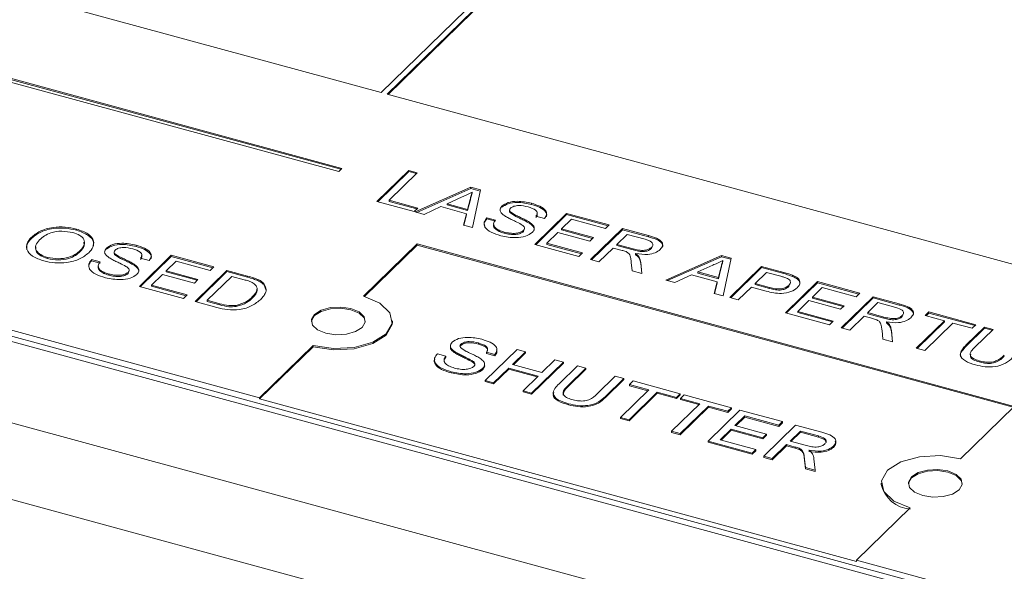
# Paper-space layout 'Sheet1' of a CAD drawing. Header units: millimetres. Extents: x 0 to 864, y 0 to 559.
# Tile 34 of 79: x 582 to 610, y 478 to 494. Entities that reach past the tile are written whole.
import ezdxf

# ---------------------------------------------------------------- set-up
doc = ezdxf.new("R2010")
doc.units = ezdxf.units.MM

psp = doc.layouts.new('Sheet1')

# ---------------------------------------------------------------- linework, layer by layer
at = {"color": 7, "linetype": 'Continuous', "lineweight": 15}
for p, q in [((591.947, 491.721), (623.953, 522.96)), ((592.116, 491.675), (624.122, 522.914)), ((592.142, 491.668), (624.122, 522.881)), ((580.747, 494.765), (591.947, 491.721)), ((590.834, 489.583), (580.388, 492.422)), ((590.808, 489.557), (580.388, 492.389)), ((580.467, 492.289), (590.745, 489.496)), ((592.116, 491.675), (628.42, 481.808)), ((590.745, 489.496), (590.834, 489.583)), ((591.824, 488.648), (592.723, 489.526)), ((591.85, 488.641), (592.723, 489.493)), ((592.963, 489.461), (592.168, 488.684)), ((592.723, 489.526), (592.963, 489.461)), ((592.723, 489.493), (592.723, 489.526)), ((592.723, 489.493), (592.937, 489.435)), ((592.901, 488.356), (594.476, 489.049)), ((592.947, 488.343), (594.476, 489.017)), ((594.476, 489.049), (594.747, 488.976)), ((594.476, 489.017), (594.476, 489.049)), ((594.476, 489.017), (594.741, 488.945)), ((594.508, 488.878), (594.508, 488.911)), ((594.747, 488.976), (594.525, 487.914)), ((592.872, 488.363), (591.824, 488.648)), ((592.168, 488.684), (592.976, 488.465)), ((592.168, 488.652), (592.168, 488.684)), ((592.168, 488.652), (592.95, 488.439)), ((594.226, 488.781), (593.803, 488.585)), ((593.803, 488.585), (594.384, 488.427)), ((593.803, 488.552), (593.803, 488.585)), ((593.803, 488.552), (594.384, 488.394)), ((594.384, 488.427), (594.455, 488.703)), ((594.384, 488.394), (594.455, 488.67)), ((594.455, 488.67), (594.455, 488.703)), ((596.187, 488.566), (596.187, 488.599)), ((592.976, 488.465), (592.872, 488.363)), ((593.156, 488.286), (592.901, 488.356)), ((593.626, 488.504), (593.156, 488.286)), ((594.353, 488.306), (593.626, 488.504)), ((594.27, 487.984), (594.353, 488.306)), ((594.278, 487.981), (594.353, 488.274)), ((594.353, 488.274), (594.353, 488.306)), ((594.384, 488.394), (594.384, 488.427)), ((595.349, 488.487), (595.349, 488.519)), ((595.568, 488.407), (595.568, 488.366)), ((595.57, 488.371), (595.579, 488.335)), ((595.579, 488.335), (595.579, 488.368)), ((596.279, 487.437), (597.178, 488.315)), ((596.305, 487.43), (597.178, 488.282)), ((597.178, 488.315), (598.38, 487.988)), ((597.178, 488.282), (597.178, 488.315)), ((597.178, 488.282), (598.353, 487.963)), ((594.525, 487.914), (594.27, 487.984)), ((594.931, 488.192), (595.171, 488.127)), ((594.931, 488.16), (594.931, 488.192)), ((594.931, 488.16), (595.171, 488.094)), ((596.129, 488.035), (596.129, 488.068)), ((596.553, 488.168), (596.313, 488.234)), ((597.315, 488.148), (597.038, 487.878)), ((598.276, 487.887), (597.315, 488.148)), ((598.38, 487.988), (598.276, 487.887)), ((583.345, 487.841), (583.345, 487.873)), ((595.415, 487.755), (595.415, 487.788)), ((595.96, 487.802), (595.96, 487.835)), ((596.934, 487.777), (596.623, 487.473)), ((597.83, 487.534), (596.934, 487.777)), ((597.038, 487.878), (597.934, 487.635)), ((597.038, 487.846), (597.038, 487.878)), ((597.038, 487.846), (597.907, 487.609)), ((597.852, 487.01), (598.751, 487.887)), ((597.878, 487.003), (598.751, 487.855)), ((598.887, 487.721), (598.599, 487.44)), ((598.751, 487.887), (599.49, 487.687)), ((598.751, 487.855), (598.751, 487.887)), ((598.751, 487.855), (599.49, 487.654)), ((599.395, 487.583), (598.887, 487.721)), ((582.063, 487.599), (582.063, 487.632)), ((592.959, 487.452), (591.447, 485.977)), ((609.807, 482.873), (592.959, 487.452)), ((592.959, 487.42), (592.959, 487.452)), ((597.524, 487.099), (596.279, 487.437)), ((596.623, 487.473), (597.628, 487.2)), ((596.623, 487.441), (596.623, 487.473)), ((596.623, 487.441), (597.602, 487.175)), ((597.934, 487.635), (597.83, 487.534)), ((598.599, 487.44), (599.055, 487.316)), ((598.599, 487.407), (598.599, 487.44)), ((599.49, 487.654), (599.49, 487.687)), ((573.101, 487.303), (588.513, 483.114)), ((583.45, 487.236), (583.45, 487.269)), ((584.19, 487.304), (584.19, 487.336)), ((584.409, 487.224), (584.409, 487.184)), ((584.411, 487.188), (584.42, 487.152)), ((584.42, 487.152), (584.42, 487.185)), ((585.027, 487.383), (585.027, 487.416)), ((592.959, 487.42), (591.473, 485.97)), ((609.781, 482.848), (592.959, 487.42)), ((597.628, 487.2), (597.524, 487.099)), ((598.495, 487.338), (598.092, 486.945)), ((598.742, 487.272), (598.495, 487.338)), ((598.599, 487.407), (599.055, 487.283)), ((599.055, 487.283), (599.055, 487.316)), ((599.125, 487.149), (599.125, 487.182)), ((599.576, 487.325), (599.576, 487.357)), ((572.976, 487.018), (620.65, 474.061)), ((573.101, 487.139), (620.774, 474.183)), ((582.525, 487.042), (582.525, 487.075)), ((583.771, 487.01), (584.011, 486.944)), ((583.771, 486.977), (583.771, 487.01)), ((583.771, 486.977), (584.011, 486.912)), ((584.969, 486.853), (584.969, 486.885)), ((585.12, 486.255), (586.019, 487.132)), ((585.146, 486.248), (586.019, 487.099)), ((585.394, 486.986), (585.154, 487.051)), ((586.155, 486.966), (585.879, 486.696)), ((586.019, 487.132), (587.22, 486.806)), ((586.019, 487.099), (586.019, 487.132)), ((586.019, 487.099), (587.194, 486.78)), ((587.116, 486.704), (586.155, 486.966)), ((598.092, 486.945), (597.852, 487.01)), ((599.026, 486.691), (599.004, 486.934)), ((599.213, 487.07), (599.213, 487.102)), ((599.271, 486.934), (599.302, 486.616)), ((599.271, 486.901), (599.271, 486.934)), ((599.271, 486.901), (599.299, 486.617)), ((599.978, 486.432), (601.553, 487.126)), ((600.023, 486.42), (601.553, 487.093)), ((601.553, 487.126), (601.824, 487.052)), ((601.553, 487.093), (601.553, 487.126)), ((601.553, 487.093), (601.817, 487.021)), ((601.585, 486.955), (601.585, 486.988)), ((601.824, 487.052), (601.601, 485.991)), ((584.255, 486.572), (584.255, 486.605)), ((584.801, 486.619), (584.801, 486.652)), ((585.775, 486.594), (585.464, 486.291)), ((586.671, 486.351), (585.775, 486.594)), ((585.879, 486.696), (586.774, 486.452)), ((585.879, 486.663), (585.879, 486.696)), ((585.879, 486.663), (586.748, 486.427)), ((586.692, 485.827), (587.591, 486.705)), ((586.719, 485.82), (587.591, 486.672)), ((587.22, 486.806), (587.116, 486.704)), ((587.591, 486.705), (588.174, 486.546)), ((587.591, 486.672), (587.591, 486.705)), ((587.591, 486.672), (588.174, 486.514)), ((599.302, 486.616), (599.026, 486.691)), ((601.302, 486.857), (600.879, 486.662)), ((600.879, 486.629), (600.879, 486.662)), ((600.879, 486.662), (601.461, 486.504)), ((600.879, 486.629), (601.461, 486.471)), ((601.461, 486.504), (601.531, 486.779)), ((601.461, 486.471), (601.531, 486.747)), ((601.531, 486.747), (601.531, 486.779)), ((601.783, 485.942), (602.682, 486.819)), ((601.809, 485.934), (602.682, 486.786)), ((602.819, 486.652), (602.496, 486.338)), ((602.682, 486.819), (603.308, 486.649)), ((602.682, 486.786), (602.682, 486.819)), ((602.682, 486.786), (603.308, 486.616)), ((603.226, 486.542), (602.819, 486.652)), ((603.308, 486.616), (603.308, 486.649)), ((586.774, 486.452), (586.671, 486.351)), ((587.728, 486.538), (587.036, 485.863)), ((588.073, 486.444), (587.728, 486.538)), ((588.174, 486.514), (588.174, 486.546)), ((588.462, 486.419), (588.462, 486.452)), ((588.645, 486.289), (588.645, 486.322)), ((600.233, 486.363), (599.978, 486.432)), ((600.703, 486.58), (600.233, 486.363)), ((601.429, 486.383), (600.703, 486.58)), ((601.346, 486.06), (601.429, 486.383)), ((601.354, 486.058), (601.429, 486.35)), ((601.429, 486.35), (601.429, 486.383)), ((601.461, 486.471), (601.461, 486.504)), ((602.496, 486.338), (602.907, 486.226)), ((602.496, 486.305), (602.496, 486.338)), ((603.356, 485.514), (604.255, 486.392)), ((603.382, 485.507), (604.255, 486.359)), ((603.552, 486.539), (603.552, 486.572)), ((604.255, 486.392), (605.456, 486.065)), ((604.255, 486.359), (604.255, 486.392)), ((604.255, 486.359), (605.43, 486.04)), ((586.365, 485.916), (585.12, 486.255)), ((585.464, 486.291), (586.469, 486.018)), ((585.464, 486.258), (585.464, 486.291)), ((585.464, 486.258), (586.442, 485.992)), ((588.645, 486.289), (588.699, 486.142)), ((601.601, 485.991), (601.346, 486.06)), ((602.392, 486.236), (602.023, 485.876)), ((602.81, 486.123), (602.392, 486.236)), ((602.496, 486.305), (602.907, 486.193)), ((602.907, 486.193), (602.907, 486.226)), ((603.447, 486.252), (603.447, 486.284)), ((604.391, 486.225), (604.115, 485.955)), ((605.352, 485.964), (604.391, 486.225)), ((605.456, 486.065), (605.352, 485.964)), ((586.469, 486.018), (586.365, 485.916)), ((587.303, 485.662), (586.692, 485.827)), ((587.036, 485.863), (587.388, 485.768)), ((587.036, 485.831), (587.036, 485.863)), ((587.036, 485.831), (587.388, 485.735)), ((587.388, 485.735), (587.388, 485.768)), ((588.306, 485.925), (588.306, 485.958)), ((602.023, 485.876), (601.783, 485.942)), ((604.011, 485.854), (603.7, 485.55)), ((604.906, 485.611), (604.011, 485.854)), ((604.115, 485.955), (605.01, 485.712)), ((604.115, 485.922), (604.115, 485.955)), ((604.115, 485.922), (604.984, 485.686)), ((604.928, 485.087), (605.827, 485.964)), ((604.955, 485.08), (605.827, 485.932)), ((605.964, 485.798), (605.676, 485.516)), ((605.827, 485.964), (606.566, 485.763)), ((605.827, 485.932), (605.827, 485.964)), ((605.827, 485.932), (606.566, 485.731)), ((606.472, 485.66), (605.964, 485.798)), ((606.566, 485.731), (606.566, 485.763)), ((587.854, 485.688), (587.854, 485.721)), ((604.601, 485.176), (603.356, 485.514)), ((603.7, 485.55), (604.704, 485.277)), ((603.7, 485.517), (603.7, 485.55)), ((603.7, 485.517), (604.678, 485.252)), ((605.01, 485.712), (604.906, 485.611)), ((605.676, 485.516), (606.132, 485.392)), ((605.676, 485.484), (605.676, 485.516)), ((605.676, 485.484), (606.132, 485.36)), ((607.296, 485.436), (607.4, 485.537)), ((607.322, 485.428), (607.4, 485.504)), ((607.4, 485.537), (608.732, 485.175)), ((607.4, 485.504), (607.4, 485.537)), ((607.4, 485.504), (608.706, 485.149)), ((592.26, 485.25), (592.26, 485.283)), ((604.704, 485.277), (604.601, 485.176)), ((605.572, 485.415), (605.169, 485.022)), ((605.818, 485.348), (605.572, 485.415)), ((606.132, 485.36), (606.132, 485.392)), ((606.202, 485.226), (606.202, 485.258)), ((606.652, 485.402), (606.652, 485.434)), ((607.047, 484.511), (607.842, 485.287)), ((607.073, 484.504), (607.842, 485.255)), ((608.082, 485.222), (607.287, 484.446)), ((607.842, 485.287), (607.296, 485.436)), ((607.842, 485.255), (607.842, 485.287)), ((608.628, 485.074), (608.082, 485.222)), ((605.169, 485.022), (604.928, 485.087)), ((606.103, 484.768), (606.081, 485.011)), ((606.29, 485.147), (606.29, 485.179)), ((606.347, 485.011), (606.378, 484.693)), ((606.347, 484.978), (606.347, 485.011)), ((606.347, 484.978), (606.375, 484.694)), ((608.455, 484.605), (608.972, 485.109)), ((608.455, 484.572), (608.972, 485.077)), ((608.732, 485.175), (608.628, 485.074)), ((609.213, 485.044), (608.701, 484.545)), ((608.972, 485.109), (609.213, 485.044)), ((608.972, 485.077), (608.972, 485.109)), ((608.972, 485.077), (609.186, 485.019)), ((594.692, 484.66), (594.692, 484.627)), ((606.378, 484.693), (606.103, 484.768)), ((590.025, 484.589), (588.513, 483.114)), ((590.025, 484.556), (588.513, 483.081)), ((590.025, 484.556), (590.025, 484.589)), ((594.006, 484.426), (594.006, 484.394)), ((594.197, 484.594), (594.174, 484.553)), ((594.197, 484.627), (594.197, 484.594)), ((594.879, 483.602), (595.778, 484.48)), ((595.153, 484.333), (594.913, 484.399)), ((594.913, 484.399), (594.913, 484.366)), ((596.018, 484.415), (595.649, 484.055)), ((596.018, 484.382), (595.675, 484.048)), ((595.778, 484.48), (596.018, 484.415)), ((596.018, 484.415), (596.018, 484.382)), ((607.287, 484.446), (607.047, 484.511)), ((608.455, 484.572), (608.455, 484.605)), ((593.53, 484.357), (593.77, 484.292)), ((593.77, 484.292), (593.77, 484.259)), ((594.5, 484.168), (594.5, 484.135)), ((595.153, 484.301), (594.913, 484.366)), ((595.153, 484.333), (595.153, 484.301)), ((597.088, 484.124), (596.189, 483.246)), ((597.088, 484.091), (596.189, 483.214)), ((596.479, 483.829), (596.848, 484.189)), ((596.848, 484.189), (597.088, 484.124)), ((597.088, 484.124), (597.088, 484.091)), ((608.818, 484.127), (608.818, 484.159)), ((593.921, 483.848), (593.921, 483.816)), ((594.806, 483.941), (594.806, 483.908)), ((595.545, 483.953), (595.119, 483.537)), ((595.545, 483.921), (595.119, 483.505)), ((596.375, 483.728), (595.545, 483.953)), ((595.545, 483.953), (595.545, 483.921)), ((596.349, 483.702), (595.545, 483.921)), ((595.649, 484.055), (596.479, 483.829)), ((596.964, 483.512), (597.481, 484.017)), ((597.722, 483.952), (597.21, 483.453)), ((597.722, 483.919), (597.21, 483.42)), ((597.481, 484.017), (597.722, 483.952)), ((597.722, 483.952), (597.722, 483.919)), ((595.119, 483.537), (594.879, 483.602)), ((594.879, 483.602), (594.879, 483.57)), ((595.119, 483.505), (594.879, 483.57)), ((595.119, 483.537), (595.119, 483.505)), ((595.949, 483.312), (596.375, 483.728)), ((598.04, 483.227), (598.552, 483.726)), ((598.792, 483.661), (598.275, 483.156)), ((598.792, 483.628), (598.275, 483.123)), ((598.552, 483.726), (598.792, 483.661)), ((598.792, 483.661), (598.792, 483.628)), ((598.95, 483.488), (599.054, 483.59)), ((599.054, 483.59), (600.386, 483.227)), ((595.949, 483.312), (595.949, 483.279)), ((596.189, 483.246), (595.949, 483.312)), ((596.189, 483.214), (595.949, 483.279)), ((597.21, 483.453), (597.21, 483.42)), ((598.701, 482.564), (599.496, 483.34)), ((599.736, 483.275), (598.941, 482.498)), ((599.496, 483.34), (598.95, 483.488)), ((598.95, 483.488), (598.95, 483.456)), ((599.47, 483.314), (598.95, 483.456)), ((600.282, 483.126), (599.736, 483.275)), ((599.736, 483.275), (599.736, 483.242)), ((588.513, 483.081), (588.513, 483.114)), ((588.513, 483.081), (605.362, 478.502)), ((596.189, 483.246), (596.189, 483.214)), ((598.275, 483.156), (598.275, 483.123)), ((599.736, 483.242), (598.941, 482.466)), ((600.282, 483.094), (599.736, 483.242)), ((600.386, 483.227), (600.282, 483.126)), ((600.386, 483.195), (600.282, 483.094)), ((600.282, 483.126), (600.282, 483.094)), ((600.386, 483.227), (600.386, 483.195)), ((600.392, 483.096), (600.495, 483.198)), ((600.938, 482.948), (600.392, 483.096)), ((600.392, 483.096), (600.392, 483.064)), ((600.911, 482.923), (600.392, 483.064)), ((600.495, 483.198), (601.828, 482.836)), ((579.43, 482.973), (610.524, 474.522)), ((597.23, 482.949), (597.23, 482.916)), ((600.142, 482.172), (600.938, 482.948)), ((601.178, 482.883), (600.383, 482.107)), ((601.178, 482.85), (600.383, 482.074)), ((601.169, 481.893), (602.068, 482.77)), ((601.724, 482.734), (601.178, 482.883)), ((601.178, 482.883), (601.178, 482.85)), ((601.724, 482.702), (601.178, 482.85)), ((601.828, 482.836), (601.724, 482.734)), ((601.828, 482.803), (601.724, 482.702)), ((601.724, 482.734), (601.724, 482.702)), ((601.828, 482.836), (601.828, 482.803)), ((602.068, 482.77), (603.269, 482.444)), ((608.295, 481.398), (609.807, 482.873)), ((598.941, 482.498), (598.701, 482.564)), ((598.701, 482.564), (598.701, 482.531)), ((598.941, 482.466), (598.701, 482.531)), ((598.941, 482.498), (598.941, 482.466)), ((602.204, 482.604), (601.928, 482.334)), ((602.204, 482.571), (601.954, 482.327)), ((603.165, 482.343), (602.204, 482.604)), ((602.204, 482.604), (602.204, 482.571)), ((603.165, 482.31), (602.204, 482.571)), ((603.269, 482.444), (603.165, 482.343)), ((603.269, 482.444), (603.269, 482.411)), ((600.383, 482.107), (600.142, 482.172)), ((600.142, 482.172), (600.142, 482.139)), ((601.824, 482.233), (601.513, 481.929)), ((601.824, 482.2), (601.539, 481.922)), ((602.72, 481.989), (601.824, 482.233)), ((601.824, 482.233), (601.824, 482.2)), ((602.72, 481.957), (601.824, 482.2)), ((601.928, 482.334), (602.823, 482.09)), ((602.742, 481.466), (603.64, 482.343)), ((603.269, 482.411), (603.165, 482.31)), ((603.165, 482.343), (603.165, 482.31)), ((603.777, 482.176), (603.489, 481.895)), ((603.64, 482.343), (604.38, 482.142)), ((604.285, 482.038), (603.777, 482.176)), ((603.777, 482.176), (603.777, 482.144)), ((600.383, 482.074), (600.142, 482.139)), ((600.383, 482.107), (600.383, 482.074)), ((602.414, 481.555), (601.169, 481.893)), ((601.169, 481.893), (601.169, 481.86)), ((601.513, 481.929), (602.518, 481.656)), ((602.823, 482.09), (602.72, 481.989)), ((602.823, 482.058), (602.72, 481.957)), ((602.72, 481.989), (602.72, 481.957)), ((602.823, 482.09), (602.823, 482.058)), ((603.489, 481.895), (603.945, 481.771)), ((603.777, 482.144), (603.515, 481.888)), ((604.285, 482.006), (603.777, 482.144)), ((604.285, 482.038), (604.285, 482.006)), ((602.414, 481.522), (601.169, 481.86)), ((602.518, 481.656), (602.414, 481.555)), ((602.518, 481.623), (602.414, 481.522)), ((602.518, 481.656), (602.518, 481.623)), ((603.385, 481.794), (602.982, 481.4)), ((603.385, 481.761), (602.982, 481.368)), ((603.631, 481.727), (603.385, 481.794)), ((603.385, 481.794), (603.385, 481.761)), ((603.631, 481.694), (603.385, 481.761)), ((603.631, 481.727), (603.631, 481.694)), ((603.745, 481.691), (603.745, 481.658)), ((604.709, 481.75), (604.709, 481.718)), ((602.414, 481.555), (602.414, 481.522)), ((602.982, 481.4), (602.742, 481.466)), ((602.742, 481.466), (602.742, 481.433)), ((602.982, 481.368), (602.742, 481.433)), ((602.982, 481.4), (602.982, 481.368)), ((603.916, 481.146), (603.894, 481.389)), ((603.894, 481.389), (603.894, 481.357)), ((603.916, 481.114), (603.894, 481.357)), ((604.16, 481.39), (604.192, 481.071)), ((604.192, 481.071), (603.916, 481.146)), ((603.916, 481.146), (603.916, 481.114)), ((604.192, 481.039), (603.916, 481.114)), ((604.192, 481.071), (604.192, 481.039)), ((609.64, 472.603), (578.914, 480.954)), ((606.06, 480.704), (606.06, 480.671)), ((605.362, 478.535), (606.873, 480.01)), ((605.362, 478.535), (620.774, 474.346)), ((605.362, 478.502), (605.362, 478.535))]:
    psp.add_line(p, q, dxfattribs=at)
at = {"color": 7, "linetype": 'Continuous', "lineweight": 15, "flags": 128}
for points in [[(591.447, 485.977), (591.909, 485.784), (592.192, 485.515), (592.254, 485.21), (592.084, 484.917), (591.709, 484.679), (591.186, 484.533), (590.595, 484.502), (590.025, 484.589)], [(591.497, 485.267), (591.464, 485.366), (591.323, 485.501), (591.092, 485.597), (590.807, 485.641), (590.511, 485.625), (590.25, 485.552), (590.062, 485.434), (589.977, 485.287), (589.975, 485.267)], [(591.41, 485.1), (591.495, 485.247), (591.464, 485.399), (591.323, 485.534), (591.092, 485.63), (590.807, 485.674), (590.511, 485.658), (590.25, 485.585), (590.062, 485.466), (589.977, 485.319), (590.008, 485.167), (590.15, 485.032), (590.38, 484.936), (590.665, 484.892), (590.961, 484.908), (591.223, 484.981), (591.41, 485.1)], [(592.26, 485.25), (592.254, 485.178), (592.084, 484.884), (591.709, 484.646), (591.186, 484.5), (590.595, 484.469), (590.025, 484.556)], [(606.873, 480.01), (606.411, 480.203), (606.128, 480.472), (606.067, 480.777), (606.236, 481.07), (606.611, 481.308), (607.134, 481.454), (607.726, 481.486), (608.295, 481.398)], [(608.346, 480.688), (608.312, 480.787), (608.171, 480.922), (607.94, 481.019), (607.655, 481.062), (607.359, 481.046), (607.098, 480.973), (606.91, 480.855), (606.826, 480.708), (606.823, 480.688)], [(608.258, 480.521), (608.343, 480.668), (608.312, 480.82), (608.171, 480.955), (607.94, 481.051), (607.655, 481.095), (607.359, 481.079), (607.098, 481.006), (606.91, 480.887), (606.826, 480.74), (606.856, 480.588), (606.998, 480.453), (607.229, 480.357), (607.514, 480.313), (607.809, 480.329), (608.071, 480.402), (608.258, 480.521)]]:
    psp.add_lwpolyline(points, dxfattribs=at)
at = {"color": 7, "linetype": 'Continuous', "lineweight": 15}
psp.add_arc((606.935, 480.873), 0.898, 192.9662, 266.0309, dxfattribs=at)
for points, knots in [([(594.508, 488.911), (594.46, 488.884), (594.374, 488.836), (594.271, 488.798), (594.226, 488.781)], [0, 0, 0, 0, 0.559908, 1, 1, 1, 1]), ([(594.455, 488.703), (594.465, 488.742), (594.482, 488.811), (594.5, 488.881), (594.508, 488.911)], [0, 0, 0, 0, 0.560002, 1, 1, 1, 1]), ([(594.455, 488.67), (594.465, 488.709), (594.482, 488.778), (594.5, 488.848), (594.508, 488.878)], [0, 0, 0, 0, 0.560002, 1, 1, 1, 1]), ([(595.349, 488.519), (595.403, 488.556), (595.512, 488.631), (595.842, 488.672), (596.056, 488.627), (596.187, 488.599)], [0, 0, 0, 0, 0.279776, 0.559381, 1, 1, 1, 1]), ([(595.349, 488.487), (595.403, 488.524), (595.512, 488.598), (595.842, 488.64), (596.056, 488.594), (596.187, 488.566)], [0, 0, 0, 0, 0.279776, 0.559381, 1, 1, 1, 1]), ([(596.187, 488.599), (596.269, 488.573), (596.432, 488.522), (596.593, 488.407), (596.63, 488.278), (596.579, 488.205), (596.553, 488.168)], [0, 0, 0, 0, 0.28084, 0.560183, 0.779862, 1, 1, 1, 1]), ([(596.187, 488.566), (596.269, 488.54), (596.433, 488.489), (596.588, 488.375), (596.631, 488.278), (596.606, 488.235), (596.603, 488.229)], [0, 0, 0, 0, 0.344749, 0.68766, 0.957329, 1, 1, 1, 1]), ([(595.406, 488.261), (595.38, 488.283), (595.326, 488.326), (595.28, 488.417), (595.323, 488.481), (595.349, 488.519)], [0, 0, 0, 0, 0.28145, 0.562354, 1, 1, 1, 1]), ([(595.9, 488.003), (595.845, 488.032), (595.753, 488.081), (595.617, 488.144), (595.504, 488.199), (595.439, 488.24), (595.406, 488.261)], [0, 0, 0, 0, 0.339951, 0.560033, 0.780086, 1, 1, 1, 1]), ([(595.598, 488.462), (595.584, 488.445), (595.559, 488.414), (595.573, 488.382), (595.579, 488.368)], [0, 0, 0, 0, 0.559617, 1, 1, 1, 1]), ([(595.579, 488.368), (595.632, 488.33), (595.72, 488.267), (595.88, 488.198), (596.01, 488.136), (596.089, 488.091), (596.129, 488.068)], [0, 0, 0, 0, 0.338418, 0.558989, 0.779546, 1, 1, 1, 1]), ([(595.579, 488.335), (595.632, 488.297), (595.72, 488.234), (595.88, 488.165), (596.01, 488.103), (596.089, 488.058), (596.129, 488.035)], [0, 0, 0, 0, 0.338418, 0.558989, 0.779546, 1, 1, 1, 1]), ([(596.093, 488.495), (596.005, 488.516), (595.874, 488.547), (595.71, 488.522), (595.635, 488.493), (595.61, 488.472), (595.598, 488.462)], [0, 0, 0, 0, 0.498803, 0.748613, 0.874276, 1, 1, 1, 1]), ([(596.313, 488.234), (596.331, 488.262), (596.366, 488.32), (596.303, 488.429), (596.172, 488.47), (596.093, 488.495)], [0, 0, 0, 0, 0.281127, 0.56028, 1, 1, 1, 1]), ([(596.313, 488.201), (596.336, 488.23), (596.365, 488.267), (596.341, 488.302), (596.337, 488.309)], [0, 0, 0, 0, 0.804295, 1, 1, 1, 1]), ([(595.321, 487.683), (595.225, 487.713), (595.032, 487.772), (594.858, 487.913), (594.834, 488.065), (594.898, 488.15), (594.931, 488.192)], [0, 0, 0, 0, 0.2808088, 0.5596266, 0.7796547, 1, 1, 1, 1]), ([(594.867, 487.946), (594.859, 487.974), (594.837, 488.048), (594.895, 488.117), (594.931, 488.16)], [0, 0, 0, 0, 0.38651, 1, 1, 1, 1]), ([(595.127, 488.002), (595.124, 487.996), (595.102, 487.955), (595.152, 487.879), (595.266, 487.802), (595.365, 487.771), (595.415, 487.755)], [0, 0, 0, 0, 0.058475, 0.422374, 0.711041, 1, 1, 1, 1]), ([(595.171, 488.127), (595.146, 488.091), (595.097, 488.019), (595.149, 487.912), (595.267, 487.835), (595.365, 487.803), (595.415, 487.788)], [0, 0, 0, 0, 0.280553, 0.558619, 0.779198, 1, 1, 1, 1]), ([(595.96, 487.835), (595.973, 487.851), (595.998, 487.883), (595.984, 487.946), (595.932, 487.981), (595.9, 488.003)], [0, 0, 0, 0, 0.280158, 0.559833, 1, 1, 1, 1]), ([(596.129, 488.068), (596.161, 488.044), (596.227, 487.996), (596.271, 487.916), (596.261, 487.839), (596.225, 487.797), (596.207, 487.776)], [0, 0, 0, 0, 0.280242, 0.559644, 0.779789, 1, 1, 1, 1]), ([(596.129, 488.035), (596.161, 488.011), (596.226, 487.963), (596.271, 487.892), (596.261, 487.849), (596.258, 487.836)], [0, 0, 0, 0, 0.40673, 0.812241, 1, 1, 1, 1]), ([(582.063, 487.632), (582.139, 487.695), (582.29, 487.822), (582.652, 487.927), (583.031, 487.942), (583.24, 487.896), (583.345, 487.873)], [0, 0, 0, 0, 0.28058, 0.559608, 0.779578, 1, 1, 1, 1]), ([(582.063, 487.599), (582.139, 487.663), (582.29, 487.789), (582.652, 487.895), (583.031, 487.91), (583.24, 487.864), (583.345, 487.841)], [0, 0, 0, 0, 0.28058, 0.559608, 0.779578, 1, 1, 1, 1]), ([(583.243, 487.772), (583.14, 487.791), (582.935, 487.83), (582.537, 487.768), (582.391, 487.642), (582.302, 487.565)], [0, 0, 0, 0, 0.280157, 0.559673, 1, 1, 1, 1]), ([(583.45, 487.269), (583.493, 487.318), (583.58, 487.417), (583.576, 487.572), (583.45, 487.7), (583.312, 487.748), (583.243, 487.772)], [0, 0, 0, 0, 0.280785, 0.560094, 0.77995, 1, 1, 1, 1]), ([(583.345, 487.873), (583.463, 487.832), (583.698, 487.749), (583.846, 487.549), (583.825, 487.36), (583.735, 487.255), (583.69, 487.203)], [0, 0, 0, 0, 0.279616, 0.558572, 0.779078, 1, 1, 1, 1]), ([(583.345, 487.841), (583.461, 487.799), (583.694, 487.716), (583.844, 487.535), (583.82, 487.426), (583.812, 487.388)], [0, 0, 0, 0, 0.3973821, 0.793827, 1, 1, 1, 1]), ([(596.207, 487.776), (596.149, 487.737), (596.035, 487.658), (595.689, 487.61), (595.461, 487.655), (595.321, 487.683)], [0, 0, 0, 0, 0.2799423, 0.5600933, 1, 1, 1, 1]), ([(595.415, 487.788), (595.467, 487.775), (595.573, 487.751), (595.738, 487.747), (595.88, 487.778), (595.934, 487.816), (595.96, 487.835)], [0, 0, 0, 0, 0.2807868, 0.5607439, 0.7804626, 1, 1, 1, 1]), ([(595.415, 487.755), (595.467, 487.743), (595.573, 487.718), (595.738, 487.715), (595.88, 487.745), (595.934, 487.783), (595.96, 487.802)], [0, 0, 0, 0, 0.2807868, 0.5607439, 0.7804626, 1, 1, 1, 1]), ([(582.422, 486.974), (582.306, 487.014), (582.075, 487.096), (581.926, 487.29), (581.936, 487.476), (582.02, 487.58), (582.063, 487.632)], [0, 0, 0, 0, 0.279586, 0.558772, 0.7793, 1, 1, 1, 1]), ([(581.947, 487.284), (581.943, 487.337), (581.933, 487.447), (582.019, 487.547), (582.063, 487.599)], [0, 0, 0, 0, 0.482947, 1, 1, 1, 1]), ([(582.302, 487.565), (582.259, 487.516), (582.175, 487.42), (582.196, 487.268), (582.321, 487.144), (582.457, 487.098), (582.525, 487.075)], [0, 0, 0, 0, 0.280642, 0.559885, 0.779855, 1, 1, 1, 1]), ([(583.45, 487.236), (583.497, 487.286), (583.578, 487.371), (583.559, 487.464), (583.551, 487.504)], [0, 0, 0, 0, 0.581965, 1, 1, 1, 1]), ([(584.19, 487.336), (584.244, 487.374), (584.352, 487.448), (584.683, 487.49), (584.896, 487.444), (585.027, 487.416)], [0, 0, 0, 0, 0.279776, 0.559381, 1, 1, 1, 1]), ([(584.19, 487.304), (584.244, 487.341), (584.352, 487.415), (584.683, 487.457), (584.896, 487.411), (585.027, 487.383)], [0, 0, 0, 0, 0.279776, 0.559381, 1, 1, 1, 1]), ([(599.576, 487.357), (599.594, 487.382), (599.631, 487.43), (599.577, 487.526), (599.464, 487.561), (599.395, 487.583)], [0, 0, 0, 0, 0.280425, 0.559989, 1, 1, 1, 1]), ([(599.49, 487.687), (599.568, 487.665), (599.723, 487.622), (599.884, 487.517), (599.897, 487.395), (599.845, 487.328), (599.819, 487.295)], [0, 0, 0, 0, 0.2816875, 0.5592966, 0.7794143, 1, 1, 1, 1]), ([(599.49, 487.654), (599.569, 487.632), (599.725, 487.589), (599.879, 487.485), (599.903, 487.398), (599.882, 487.364), (599.882, 487.364)], [0, 0, 0, 0, 0.360764, 0.716304, 0.998214, 1, 1, 1, 1]), ([(582.202, 487.368), (582.199, 487.32), (582.194, 487.231), (582.322, 487.111), (582.457, 487.065), (582.525, 487.042)], [0, 0, 0, 0, 0.363682, 0.681715, 1, 1, 1, 1]), ([(583.69, 487.203), (583.613, 487.141), (583.46, 487.019), (583.102, 486.917), (582.731, 486.909), (582.525, 486.952), (582.422, 486.974)], [0, 0, 0, 0, 0.280357, 0.55951, 0.779639, 1, 1, 1, 1]), ([(582.525, 487.075), (582.624, 487.056), (582.824, 487.017), (583.12, 487.065), (583.324, 487.158), (583.408, 487.232), (583.45, 487.269)], [0, 0, 0, 0, 0.2790915, 0.5581698, 0.7788102, 1, 1, 1, 1]), ([(582.525, 487.042), (582.624, 487.023), (582.824, 486.985), (583.12, 487.032), (583.324, 487.126), (583.408, 487.199), (583.45, 487.236)], [0, 0, 0, 0, 0.2790915, 0.5581698, 0.7788102, 1, 1, 1, 1]), ([(584.247, 487.078), (584.22, 487.1), (584.166, 487.143), (584.121, 487.235), (584.164, 487.298), (584.19, 487.336)], [0, 0, 0, 0, 0.28145, 0.562354, 1, 1, 1, 1]), ([(584.438, 487.279), (584.425, 487.262), (584.4, 487.231), (584.414, 487.199), (584.42, 487.185)], [0, 0, 0, 0, 0.559617, 1, 1, 1, 1]), ([(584.42, 487.185), (584.473, 487.147), (584.56, 487.084), (584.721, 487.015), (584.851, 486.953), (584.93, 486.908), (584.969, 486.885)], [0, 0, 0, 0, 0.338418, 0.558989, 0.779546, 1, 1, 1, 1]), ([(584.42, 487.152), (584.473, 487.114), (584.56, 487.051), (584.721, 486.982), (584.851, 486.92), (584.93, 486.875), (584.969, 486.853)], [0, 0, 0, 0, 0.338418, 0.558989, 0.779546, 1, 1, 1, 1]), ([(584.933, 487.312), (584.846, 487.333), (584.714, 487.364), (584.55, 487.34), (584.476, 487.31), (584.451, 487.289), (584.438, 487.279)], [0, 0, 0, 0, 0.4988034, 0.7486134, 0.8742764, 1, 1, 1, 1]), ([(585.154, 487.051), (585.171, 487.08), (585.207, 487.137), (585.143, 487.246), (585.013, 487.287), (584.933, 487.312)], [0, 0, 0, 0, 0.281127, 0.56028, 1, 1, 1, 1]), ([(585.027, 487.416), (585.109, 487.39), (585.272, 487.339), (585.433, 487.225), (585.471, 487.095), (585.42, 487.022), (585.394, 486.986)], [0, 0, 0, 0, 0.28084, 0.560183, 0.779862, 1, 1, 1, 1]), ([(585.027, 487.383), (585.11, 487.358), (585.274, 487.306), (585.428, 487.192), (585.471, 487.095), (585.447, 487.052), (585.443, 487.047)], [0, 0, 0, 0, 0.344749, 0.68766, 0.957329, 1, 1, 1, 1]), ([(598.856, 487.235), (598.835, 487.243), (598.799, 487.256), (598.759, 487.267), (598.742, 487.272)], [0, 0, 0, 0, 0.559853, 1, 1, 1, 1]), ([(599.004, 486.934), (599, 486.97), (598.993, 487.029), (598.975, 487.111), (598.947, 487.182), (598.886, 487.218), (598.856, 487.235)], [0, 0, 0, 0, 0.340537, 0.560855, 0.780732, 1, 1, 1, 1]), ([(599.055, 487.316), (599.106, 487.303), (599.205, 487.277), (599.367, 487.265), (599.502, 487.301), (599.551, 487.338), (599.576, 487.357)], [0, 0, 0, 0, 0.281552, 0.560281, 0.779832, 1, 1, 1, 1]), ([(599.055, 487.283), (599.106, 487.27), (599.205, 487.244), (599.367, 487.232), (599.502, 487.268), (599.551, 487.306), (599.576, 487.325)], [0, 0, 0, 0, 0.281552, 0.560281, 0.779832, 1, 1, 1, 1]), ([(599.819, 487.295), (599.777, 487.262), (599.693, 487.198), (599.432, 487.139), (599.242, 487.166), (599.125, 487.182)], [0, 0, 0, 0, 0.280519, 0.56053, 1, 1, 1, 1]), ([(599.125, 487.182), (599.145, 487.168), (599.179, 487.143), (599.203, 487.115), (599.213, 487.102)], [0, 0, 0, 0, 0.5601542, 1, 1, 1, 1]), ([(599.125, 487.149), (599.145, 487.135), (599.179, 487.11), (599.203, 487.082), (599.213, 487.07)], [0, 0, 0, 0, 0.5601542, 1, 1, 1, 1]), ([(584.162, 486.501), (584.065, 486.53), (583.873, 486.589), (583.699, 486.73), (583.675, 486.882), (583.739, 486.967), (583.771, 487.01)], [0, 0, 0, 0, 0.280809, 0.559627, 0.779655, 1, 1, 1, 1]), ([(583.708, 486.763), (583.699, 486.791), (583.678, 486.865), (583.736, 486.934), (583.771, 486.977)], [0, 0, 0, 0, 0.38651, 1, 1, 1, 1]), ([(584.011, 486.944), (583.987, 486.908), (583.938, 486.836), (583.989, 486.729), (584.108, 486.652), (584.206, 486.62), (584.255, 486.605)], [0, 0, 0, 0, 0.280553, 0.558619, 0.779198, 1, 1, 1, 1]), ([(584.741, 486.82), (584.685, 486.849), (584.593, 486.898), (584.457, 486.961), (584.345, 487.016), (584.28, 487.058), (584.247, 487.078)], [0, 0, 0, 0, 0.339951, 0.560033, 0.780086, 1, 1, 1, 1]), ([(584.969, 486.885), (585.002, 486.861), (585.068, 486.813), (585.111, 486.733), (585.102, 486.656), (585.066, 486.614), (585.047, 486.593)], [0, 0, 0, 0, 0.280242, 0.559644, 0.779789, 1, 1, 1, 1]), ([(585.154, 487.018), (585.177, 487.047), (585.205, 487.084), (585.182, 487.119), (585.177, 487.126)], [0, 0, 0, 0, 0.804295, 1, 1, 1, 1]), ([(599.213, 487.102), (599.23, 487.072), (599.261, 487.016), (599.267, 486.959), (599.271, 486.934)], [0, 0, 0, 0, 0.559818, 1, 1, 1, 1]), ([(599.213, 487.07), (599.23, 487.039), (599.261, 486.984), (599.267, 486.927), (599.271, 486.901)], [0, 0, 0, 0, 0.559818, 1, 1, 1, 1]), ([(601.585, 486.988), (601.536, 486.961), (601.45, 486.913), (601.347, 486.874), (601.302, 486.857)], [0, 0, 0, 0, 0.559908, 1, 1, 1, 1]), ([(601.531, 486.779), (601.541, 486.818), (601.559, 486.888), (601.577, 486.957), (601.585, 486.988)], [0, 0, 0, 0, 0.560002, 1, 1, 1, 1]), ([(601.531, 486.747), (601.541, 486.786), (601.559, 486.855), (601.577, 486.925), (601.585, 486.955)], [0, 0, 0, 0, 0.560002, 1, 1, 1, 1]), ([(583.968, 486.82), (583.965, 486.814), (583.942, 486.772), (583.993, 486.696), (584.107, 486.619), (584.206, 486.588), (584.255, 486.572)], [0, 0, 0, 0, 0.0584753, 0.4223743, 0.7110408, 1, 1, 1, 1]), ([(585.047, 486.593), (584.99, 486.554), (584.875, 486.476), (584.53, 486.427), (584.302, 486.473), (584.162, 486.501)], [0, 0, 0, 0, 0.279942, 0.560093, 1, 1, 1, 1]), ([(584.255, 486.605), (584.308, 486.593), (584.413, 486.568), (584.578, 486.565), (584.72, 486.595), (584.774, 486.633), (584.801, 486.652)], [0, 0, 0, 0, 0.280787, 0.560744, 0.780463, 1, 1, 1, 1]), ([(584.255, 486.572), (584.308, 486.56), (584.413, 486.536), (584.578, 486.532), (584.72, 486.562), (584.774, 486.6), (584.801, 486.619)], [0, 0, 0, 0, 0.280787, 0.560744, 0.780463, 1, 1, 1, 1]), ([(584.801, 486.652), (584.814, 486.668), (584.839, 486.7), (584.825, 486.763), (584.773, 486.798), (584.741, 486.82)], [0, 0, 0, 0, 0.280158, 0.559833, 1, 1, 1, 1]), ([(584.969, 486.853), (585.002, 486.829), (585.066, 486.781), (585.111, 486.709), (585.101, 486.667), (585.098, 486.653)], [0, 0, 0, 0, 0.40673, 0.812241, 1, 1, 1, 1]), ([(603.308, 486.649), (603.355, 486.636), (603.44, 486.613), (603.518, 486.584), (603.552, 486.572)], [0, 0, 0, 0, 0.560101, 1, 1, 1, 1]), ([(603.308, 486.616), (603.355, 486.603), (603.44, 486.58), (603.518, 486.552), (603.552, 486.539)], [0, 0, 0, 0, 0.560101, 1, 1, 1, 1]), ([(588.336, 486.35), (588.291, 486.37), (588.211, 486.407), (588.115, 486.433), (588.073, 486.444)], [0, 0, 0, 0, 0.5592546, 1, 1, 1, 1]), ([(588.174, 486.546), (588.23, 486.531), (588.331, 486.503), (588.422, 486.468), (588.462, 486.452)], [0, 0, 0, 0, 0.5601595, 1, 1, 1, 1]), ([(588.174, 486.514), (588.23, 486.498), (588.331, 486.471), (588.422, 486.435), (588.462, 486.419)], [0, 0, 0, 0, 0.5601595, 1, 1, 1, 1]), ([(588.306, 485.958), (588.37, 486.03), (588.459, 486.13), (588.43, 486.272), (588.367, 486.324), (588.336, 486.35)], [0, 0, 0, 0, 0.559188, 0.780064, 1, 1, 1, 1]), ([(588.462, 486.452), (588.505, 486.431), (588.581, 486.393), (588.626, 486.344), (588.645, 486.322)], [0, 0, 0, 0, 0.5598641, 1, 1, 1, 1]), ([(588.462, 486.419), (588.505, 486.398), (588.581, 486.36), (588.626, 486.311), (588.645, 486.289)], [0, 0, 0, 0, 0.5598641, 1, 1, 1, 1]), ([(588.645, 486.322), (588.671, 486.273), (588.714, 486.191), (588.683, 486.074), (588.629, 485.98), (588.573, 485.92), (588.545, 485.891)], [0, 0, 0, 0, 0.338858, 0.559111, 0.77952, 1, 1, 1, 1]), ([(603.414, 486.481), (603.38, 486.494), (603.32, 486.516), (603.255, 486.534), (603.226, 486.542)], [0, 0, 0, 0, 0.559585, 1, 1, 1, 1]), ([(603.447, 486.284), (603.463, 486.302), (603.494, 486.339), (603.498, 486.395), (603.473, 486.445), (603.433, 486.469), (603.414, 486.481)], [0, 0, 0, 0, 0.280207, 0.559922, 0.780033, 1, 1, 1, 1]), ([(603.552, 486.572), (603.606, 486.547), (603.714, 486.499), (603.771, 486.397), (603.758, 486.302), (603.713, 486.249), (603.691, 486.223)], [0, 0, 0, 0, 0.280091, 0.558988, 0.779416, 1, 1, 1, 1]), ([(603.552, 486.539), (603.605, 486.515), (603.712, 486.466), (603.77, 486.375), (603.758, 486.322), (603.754, 486.306)], [0, 0, 0, 0, 0.406657, 0.81158, 1, 1, 1, 1]), ([(588.306, 485.925), (588.379, 485.998), (588.462, 486.081), (588.435, 486.169), (588.431, 486.181)], [0, 0, 0, 0, 0.867092, 1, 1, 1, 1]), ([(603.691, 486.223), (603.637, 486.181), (603.529, 486.098), (603.182, 486.031), (602.951, 486.088), (602.81, 486.123)], [0, 0, 0, 0, 0.280772, 0.559745, 1, 1, 1, 1]), ([(602.907, 486.226), (602.96, 486.213), (603.066, 486.186), (603.238, 486.18), (603.373, 486.223), (603.422, 486.264), (603.447, 486.284)], [0, 0, 0, 0, 0.28137, 0.559786, 0.779383, 1, 1, 1, 1]), ([(602.907, 486.193), (602.96, 486.18), (603.066, 486.153), (603.238, 486.148), (603.373, 486.19), (603.422, 486.231), (603.447, 486.252)], [0, 0, 0, 0, 0.28137, 0.559786, 0.779383, 1, 1, 1, 1]), ([(588.545, 485.891), (588.47, 485.829), (588.322, 485.706), (587.98, 485.588), (587.603, 485.588), (587.403, 485.637), (587.303, 485.662)], [0, 0, 0, 0, 0.28083, 0.559957, 0.779066, 1, 1, 1, 1]), ([(587.388, 485.768), (587.47, 485.745), (587.618, 485.706), (587.782, 485.716), (587.854, 485.721)], [0, 0, 0, 0, 0.561787, 1, 1, 1, 1]), ([(587.854, 485.721), (587.96, 485.754), (588.152, 485.813), (588.259, 485.914), (588.306, 485.958)], [0, 0, 0, 0, 0.557437, 1, 1, 1, 1]), ([(587.854, 485.688), (587.96, 485.721), (588.152, 485.781), (588.259, 485.881), (588.306, 485.925)], [0, 0, 0, 0, 0.557437, 1, 1, 1, 1]), ([(606.566, 485.763), (606.645, 485.742), (606.8, 485.698), (606.961, 485.594), (606.974, 485.471), (606.922, 485.405), (606.895, 485.372)], [0, 0, 0, 0, 0.2816875, 0.5592966, 0.7794143, 1, 1, 1, 1]), ([(587.388, 485.735), (587.47, 485.713), (587.618, 485.673), (587.782, 485.683), (587.854, 485.688)], [0, 0, 0, 0, 0.561787, 1, 1, 1, 1]), ([(606.652, 485.434), (606.671, 485.459), (606.707, 485.507), (606.654, 485.603), (606.541, 485.638), (606.472, 485.66)], [0, 0, 0, 0, 0.2804251, 0.5599893, 1, 1, 1, 1]), ([(606.566, 485.731), (606.645, 485.709), (606.801, 485.665), (606.955, 485.562), (606.98, 485.475), (606.959, 485.441), (606.958, 485.44)], [0, 0, 0, 0, 0.360764, 0.716304, 0.998214, 1, 1, 1, 1]), ([(605.932, 485.312), (605.912, 485.32), (605.875, 485.333), (605.835, 485.344), (605.818, 485.348)], [0, 0, 0, 0, 0.559853, 1, 1, 1, 1]), ([(606.081, 485.011), (606.076, 485.047), (606.069, 485.106), (606.051, 485.188), (606.023, 485.259), (605.963, 485.294), (605.932, 485.312)], [0, 0, 0, 0, 0.340537, 0.560855, 0.780732, 1, 1, 1, 1]), ([(606.132, 485.392), (606.182, 485.379), (606.282, 485.354), (606.443, 485.341), (606.578, 485.377), (606.628, 485.415), (606.652, 485.434)], [0, 0, 0, 0, 0.281552, 0.560281, 0.779832, 1, 1, 1, 1]), ([(606.132, 485.36), (606.182, 485.347), (606.282, 485.321), (606.443, 485.309), (606.578, 485.345), (606.628, 485.383), (606.652, 485.402)], [0, 0, 0, 0, 0.281552, 0.560281, 0.779832, 1, 1, 1, 1]), ([(606.895, 485.372), (606.853, 485.339), (606.769, 485.275), (606.508, 485.216), (606.318, 485.242), (606.202, 485.258)], [0, 0, 0, 0, 0.280519, 0.56053, 1, 1, 1, 1]), ([(606.202, 485.258), (606.221, 485.244), (606.255, 485.219), (606.279, 485.192), (606.29, 485.179)], [0, 0, 0, 0, 0.560154, 1, 1, 1, 1]), ([(606.202, 485.226), (606.221, 485.212), (606.255, 485.187), (606.279, 485.159), (606.29, 485.147)], [0, 0, 0, 0, 0.560154, 1, 1, 1, 1]), ([(606.29, 485.179), (606.307, 485.148), (606.337, 485.093), (606.344, 485.036), (606.347, 485.011)], [0, 0, 0, 0, 0.5598178, 1, 1, 1, 1]), ([(606.29, 485.147), (606.307, 485.116), (606.337, 485.061), (606.344, 485.003), (606.347, 484.978)], [0, 0, 0, 0, 0.5598178, 1, 1, 1, 1]), ([(594.006, 484.426), (593.979, 484.448), (593.925, 484.491), (593.88, 484.582), (593.923, 484.646), (593.949, 484.684)], [0, 0, 0, 0, 0.28145, 0.562354, 1, 1, 1, 1]), ([(593.949, 484.684), (594.003, 484.721), (594.111, 484.796), (594.441, 484.837), (594.655, 484.792), (594.786, 484.764)], [0, 0, 0, 0, 0.279776, 0.559381, 1, 1, 1, 1]), ([(594.692, 484.66), (594.605, 484.681), (594.473, 484.712), (594.309, 484.688), (594.235, 484.658), (594.21, 484.637), (594.197, 484.627)], [0, 0, 0, 0, 0.498803, 0.748613, 0.874276, 1, 1, 1, 1]), ([(594.692, 484.627), (594.605, 484.648), (594.473, 484.68), (594.309, 484.655), (594.235, 484.625), (594.21, 484.605), (594.197, 484.594)], [0, 0, 0, 0, 0.498803, 0.748613, 0.874276, 1, 1, 1, 1]), ([(594.913, 484.399), (594.93, 484.427), (594.966, 484.485), (594.902, 484.594), (594.772, 484.635), (594.692, 484.66)], [0, 0, 0, 0, 0.281127, 0.56028, 1, 1, 1, 1]), ([(594.786, 484.764), (594.868, 484.738), (595.031, 484.687), (595.192, 484.572), (595.23, 484.443), (595.179, 484.37), (595.153, 484.333)], [0, 0, 0, 0, 0.28084, 0.560183, 0.779862, 1, 1, 1, 1]), ([(594.006, 484.394), (593.98, 484.415), (593.929, 484.458), (593.888, 484.514), (593.902, 484.543), (593.904, 484.547)], [0, 0, 0, 0, 0.461992, 0.923087, 1, 1, 1, 1]), ([(594.5, 484.168), (594.444, 484.197), (594.352, 484.246), (594.216, 484.309), (594.103, 484.364), (594.038, 484.405), (594.006, 484.426)], [0, 0, 0, 0, 0.3399508, 0.5600328, 0.780086, 1, 1, 1, 1]), ([(594.5, 484.135), (594.444, 484.165), (594.352, 484.213), (594.216, 484.276), (594.103, 484.331), (594.038, 484.373), (594.006, 484.394)], [0, 0, 0, 0, 0.3399508, 0.5600328, 0.780086, 1, 1, 1, 1]), ([(594.197, 484.627), (594.183, 484.61), (594.159, 484.579), (594.173, 484.547), (594.179, 484.533)], [0, 0, 0, 0, 0.559617, 1, 1, 1, 1]), ([(594.179, 484.533), (594.232, 484.495), (594.319, 484.432), (594.48, 484.363), (594.61, 484.301), (594.689, 484.256), (594.728, 484.233)], [0, 0, 0, 0, 0.338418, 0.558989, 0.779546, 1, 1, 1, 1]), ([(594.938, 484.429), (594.942, 484.437), (594.96, 484.474), (594.898, 484.561), (594.77, 484.602), (594.692, 484.627)], [0, 0, 0, 0, 0.096318, 0.447236, 1, 1, 1, 1]), ([(595.196, 484.47), (595.203, 484.45), (595.226, 484.393), (595.182, 484.337), (595.153, 484.301)], [0, 0, 0, 0, 0.3363953, 1, 1, 1, 1]), ([(608.318, 484.261), (608.308, 484.271), (608.257, 484.326), (608.339, 484.441), (608.416, 484.528), (608.455, 484.572)], [0, 0, 0, 0, 0.101768, 0.549773, 1, 1, 1, 1]), ([(608.721, 484.042), (608.616, 484.074), (608.407, 484.139), (608.259, 484.312), (608.33, 484.472), (608.413, 484.561), (608.455, 484.605)], [0, 0, 0, 0, 0.2807144, 0.5578908, 0.7783985, 1, 1, 1, 1]), ([(608.701, 484.545), (608.664, 484.508), (608.59, 484.434), (608.545, 484.312), (608.654, 484.212), (608.763, 484.177), (608.818, 484.159)], [0, 0, 0, 0, 0.281723, 0.560127, 0.779499, 1, 1, 1, 1]), ([(593.921, 483.816), (593.824, 483.845), (593.629, 483.905), (593.465, 484.045), (593.428, 484.154), (593.455, 484.199), (593.456, 484.2)], [0, 0, 0, 0, 0.356543, 0.710558, 0.989928, 1, 1, 1, 1]), ([(593.921, 483.848), (593.824, 483.878), (593.631, 483.937), (593.458, 484.078), (593.434, 484.23), (593.498, 484.315), (593.53, 484.357)], [0, 0, 0, 0, 0.2808088, 0.5596266, 0.7796547, 1, 1, 1, 1]), ([(593.77, 484.259), (593.74, 484.223), (593.7, 484.173), (593.728, 484.124), (593.736, 484.111)], [0, 0, 0, 0, 0.737963, 1, 1, 1, 1]), ([(593.77, 484.292), (593.746, 484.256), (593.697, 484.184), (593.748, 484.077), (593.867, 484), (593.965, 483.968), (594.014, 483.953)], [0, 0, 0, 0, 0.280553, 0.558619, 0.779198, 1, 1, 1, 1]), ([(594.56, 484), (594.573, 484.016), (594.598, 484.048), (594.584, 484.111), (594.532, 484.146), (594.5, 484.168)], [0, 0, 0, 0, 0.280158, 0.559833, 1, 1, 1, 1]), ([(594.587, 484.029), (594.586, 484.042), (594.583, 484.082), (594.534, 484.113), (594.5, 484.135)], [0, 0, 0, 0, 0.317198, 1, 1, 1, 1]), ([(594.728, 484.233), (594.761, 484.209), (594.827, 484.161), (594.87, 484.081), (594.861, 484.004), (594.825, 483.962), (594.806, 483.941)], [0, 0, 0, 0, 0.280242, 0.559644, 0.779789, 1, 1, 1, 1]), ([(608.589, 484.343), (608.579, 484.32), (608.555, 484.263), (608.656, 484.179), (608.764, 484.144), (608.818, 484.127)], [0, 0, 0, 0, 0.263276, 0.630692, 1, 1, 1, 1]), ([(609.766, 484.249), (609.708, 484.194), (609.592, 484.085), (609.302, 483.981), (608.98, 483.98), (608.808, 484.021), (608.721, 484.042)], [0, 0, 0, 0, 0.281617, 0.559127, 0.779001, 1, 1, 1, 1]), ([(608.818, 484.159), (608.869, 484.147), (608.971, 484.122), (609.145, 484.109), (609.376, 484.169), (609.467, 484.257), (609.531, 484.32)], [0, 0, 0, 0, 0.187574, 0.374198, 0.559695, 1, 1, 1, 1]), ([(608.818, 484.127), (608.869, 484.114), (608.971, 484.089), (609.145, 484.077), (609.376, 484.136), (609.467, 484.225), (609.531, 484.287)], [0, 0, 0, 0, 0.187574, 0.374198, 0.559695, 1, 1, 1, 1]), ([(594.806, 483.941), (594.749, 483.902), (594.634, 483.823), (594.289, 483.775), (594.06, 483.82), (593.921, 483.848)], [0, 0, 0, 0, 0.279942, 0.560093, 1, 1, 1, 1]), ([(594.806, 483.908), (594.749, 483.869), (594.634, 483.791), (594.289, 483.742), (594.06, 483.788), (593.921, 483.816)], [0, 0, 0, 0, 0.279942, 0.560093, 1, 1, 1, 1]), ([(594.014, 483.953), (594.067, 483.94), (594.172, 483.916), (594.337, 483.912), (594.479, 483.943), (594.533, 483.981), (594.56, 484)], [0, 0, 0, 0, 0.280787, 0.560744, 0.780463, 1, 1, 1, 1]), ([(594.86, 484.047), (594.861, 484.045), (594.874, 484.021), (594.858, 483.971), (594.824, 483.929), (594.806, 483.908)], [0, 0, 0, 0, 0.038611, 0.519233, 1, 1, 1, 1]), ([(597.23, 482.949), (597.125, 482.982), (596.916, 483.046), (596.768, 483.219), (596.839, 483.38), (596.922, 483.468), (596.964, 483.512)], [0, 0, 0, 0, 0.280714, 0.557891, 0.778399, 1, 1, 1, 1]), ([(597.23, 482.916), (597.127, 482.949), (596.921, 483.013), (596.776, 483.16), (596.812, 483.241), (596.822, 483.262)], [0, 0, 0, 0, 0.429888, 0.854358, 1, 1, 1, 1]), ([(597.21, 483.453), (597.173, 483.415), (597.099, 483.341), (597.054, 483.22), (597.163, 483.119), (597.272, 483.084), (597.327, 483.067)], [0, 0, 0, 0, 0.281723, 0.560127, 0.779499, 1, 1, 1, 1]), ([(597.21, 483.42), (597.17, 483.382), (597.092, 483.309), (597.087, 483.226), (597.084, 483.185)], [0, 0, 0, 0, 0.5129847, 1, 1, 1, 1]), ([(598.275, 483.156), (598.216, 483.101), (598.101, 482.993), (597.811, 482.888), (597.489, 482.888), (597.316, 482.929), (597.23, 482.949)], [0, 0, 0, 0, 0.2816166, 0.5591273, 0.7790006, 1, 1, 1, 1]), ([(598.275, 483.123), (598.216, 483.069), (598.101, 482.96), (597.811, 482.855), (597.489, 482.855), (597.316, 482.896), (597.23, 482.916)], [0, 0, 0, 0, 0.2816166, 0.5591273, 0.7790006, 1, 1, 1, 1]), ([(597.327, 483.067), (597.378, 483.054), (597.48, 483.029), (597.654, 483.017), (597.885, 483.076), (597.976, 483.165), (598.04, 483.227)], [0, 0, 0, 0, 0.187574, 0.374198, 0.559695, 1, 1, 1, 1]), ([(604.466, 481.813), (604.484, 481.837), (604.52, 481.886), (604.467, 481.981), (604.354, 482.017), (604.285, 482.038)], [0, 0, 0, 0, 0.280425, 0.559989, 1, 1, 1, 1]), ([(604.503, 481.855), (604.495, 481.881), (604.474, 481.948), (604.357, 481.984), (604.285, 482.006)], [0, 0, 0, 0, 0.386149, 1, 1, 1, 1]), ([(604.38, 482.142), (604.458, 482.12), (604.613, 482.077), (604.774, 481.972), (604.787, 481.85), (604.735, 481.784), (604.709, 481.75)], [0, 0, 0, 0, 0.281687, 0.559297, 0.779414, 1, 1, 1, 1]), ([(604.762, 481.89), (604.769, 481.867), (604.786, 481.807), (604.738, 481.751), (604.709, 481.718)], [0, 0, 0, 0, 0.397858, 1, 1, 1, 1]), ([(603.745, 481.691), (603.725, 481.698), (603.688, 481.712), (603.649, 481.722), (603.631, 481.727)], [0, 0, 0, 0, 0.559853, 1, 1, 1, 1]), ([(603.745, 481.658), (603.725, 481.666), (603.688, 481.679), (603.649, 481.69), (603.631, 481.694)], [0, 0, 0, 0, 0.559853, 1, 1, 1, 1]), ([(603.894, 481.389), (603.889, 481.425), (603.882, 481.485), (603.865, 481.567), (603.836, 481.637), (603.776, 481.673), (603.745, 481.691)], [0, 0, 0, 0, 0.340537, 0.560855, 0.780732, 1, 1, 1, 1]), ([(603.894, 481.357), (603.889, 481.393), (603.882, 481.452), (603.865, 481.534), (603.836, 481.605), (603.776, 481.64), (603.745, 481.658)], [0, 0, 0, 0, 0.340537, 0.560855, 0.780732, 1, 1, 1, 1]), ([(603.945, 481.771), (603.995, 481.758), (604.095, 481.732), (604.257, 481.72), (604.391, 481.756), (604.441, 481.794), (604.466, 481.813)], [0, 0, 0, 0, 0.281552, 0.560281, 0.779832, 1, 1, 1, 1]), ([(604.709, 481.75), (604.666, 481.718), (604.582, 481.653), (604.321, 481.595), (604.131, 481.621), (604.015, 481.637)], [0, 0, 0, 0, 0.280519, 0.56053, 1, 1, 1, 1]), ([(604.709, 481.718), (604.666, 481.685), (604.582, 481.621), (604.321, 481.562), (604.131, 481.588), (604.015, 481.604)], [0, 0, 0, 0, 0.280519, 0.56053, 1, 1, 1, 1]), ([(604.015, 481.637), (604.034, 481.623), (604.069, 481.598), (604.093, 481.57), (604.103, 481.558)], [0, 0, 0, 0, 0.560154, 1, 1, 1, 1]), ([(604.103, 481.558), (604.12, 481.527), (604.15, 481.472), (604.157, 481.415), (604.16, 481.39)], [0, 0, 0, 0, 0.5598178, 1, 1, 1, 1])]:
    psp.add_open_spline(points, degree=3, knots=knots, dxfattribs=at)

doc.saveas('drawing.dxf')
